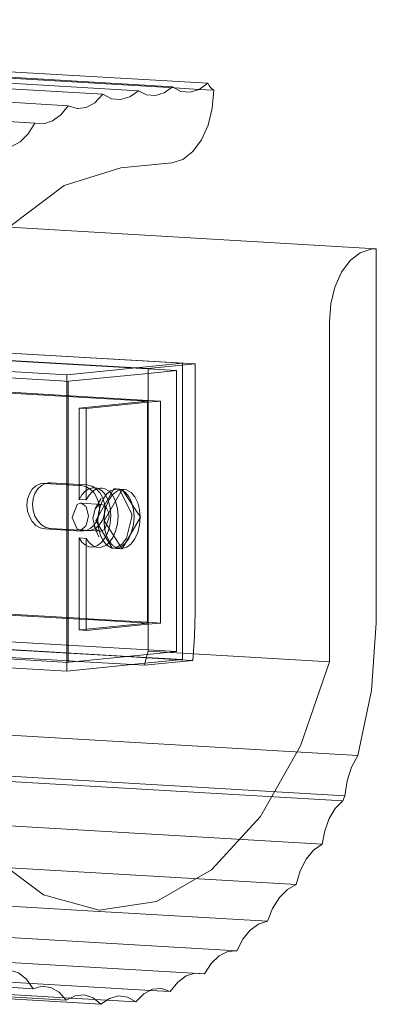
# Model space of a CAD drawing. Header units: millimetres. Extents: x -3409 to -2316, y 303 to 6766.
# Tile 7 of 10: x -2945 to -2898, y 548 to 678. Entities that reach past the tile are written whole.
import ezdxf

# ---------------------------------------------------------------- set-up
doc = ezdxf.new("R2010")
doc.units = ezdxf.units.MM
doc.layers.add('Luminarias', color=7, linetype='Continuous', lineweight=20)

# ---------------------------------------------------------------- blocks, each defined once
blk = doc.blocks.new('63435 - 63420 MILO 280 White wall lamp-595160-00 Isometrico PDF')
at = {"layer": 'Luminarias', "color": 9, "lineweight": 9, "true_color": 0xc0c0c0}
for p, q in [((-7109.27, 669.27), (-7252.12, 677.62)), ((-7123.07, 667.83), (-7265.92, 676.18)), ((-7118.38, 668.29), (-7261.23, 676.64)), ((-7113.92, 668.81), (-7256.77, 677.16)), ((-7127.6, 666.33), (-7270.45, 674.68)), ((-7131.98, 664.05), (-7274.83, 672.4)), ((-7120.67, 658.16), (-7113.98, 658.82)), ((-7135.3, 650.37), (-7087.12, 647.56)), ((-7087.2, 647.55), (-7087.81, 647.49)), ((-7087.12, 598.45), (-7087.12, 647.56)), ((-7093.29, 637.97), (-7093.29, 593.34)), ((-7145.57, 633.48), (-7117.1, 631.82)), ((-7146.09, 632.08), (-7127.79, 631.01)), ((-7127.79, 631.01), (-7118.68, 631.91)), ((-7127.79, 631.01), (-7127.79, 592.12)), ((-7117.1, 631.82), (-7117.1, 594.73)), ((-7120.27, 615.96), (-7121.39, 616.03)), ((-7120.5, 615.96), (-7120.3, 615.96)), ((-7123.27, 614.76), (-7124.06, 613.42)), ((-7124.19, 611.15), (-7123.56, 609.72)), ((-7121.84, 608.24), (-7120.73, 608.18)), ((-7120.53, 608.18), (-7121.11, 608.24)), ((-7093.29, 593.34), (-7117.1, 594.73)), ((-7127.79, 592.12), (-7149.23, 593.37)), ((-7127.79, 592.12), (-7117.52, 593.14)), ((-7117.59, 592.88), (-7119.17, 592.98)), ((-7091.54, 575.07), (-7091.27, 575.75)), ((-7132.22, 550.43), (-7275.07, 558.79)), ((-7127.85, 548.92), (-7270.7, 557.27)), ((-7123.3, 548.38), (-7266.14, 556.73)), ((-7114.19, 550.06), (-7116.81, 550.21)), ((-7118.72, 548.7), (-7122.51, 548.92))]:
    blk.add_line(p, q, dxfattribs=at)
at = {"layer": 'Luminarias', "color": 7, "lineweight": 9, "true_color": 0xfefefe}
for p, q in [((-7113.65, 668.67), (-7251.34, 676.71)), ((-7125.16, 616.55), (-7126.18, 616.61)), ((-7124.12, 616.19), (-7124.46, 616.38)), ((-7123.76, 616.11), (-7124.14, 616.19)), ((-7123.99, 616.09), (-7124.09, 616.17)), ((-7123.9, 616.03), (-7123.97, 616.08)), ((-7122.7, 615.21), (-7122.83, 615.41)), ((-7121.32, 616.02), (-7121, 615.95)), ((-7120.71, 615.94), (-7120.96, 616)), ((-7123.56, 614.01), (-7123.54, 613.88)), ((-7122.86, 614.2), (-7123.1, 614.93)), ((-7124.06, 613.42), (-7123.72, 613.81)), ((-7125.27, 610.57), (-7125.16, 610.57)), ((-7124.86, 610.57), (-7124.59, 610.62)), ((-7123.97, 610.9), (-7123.9, 610.95)), ((-7126.18, 599.06), (-7126.07, 599.05)), ((-7126.06, 599.05), (-7125.25, 599)), ((-7125.23, 599), (-7124.98, 598.99)), ((-7124.96, 598.98), (-7117.26, 598.53)), ((-7117.23, 598.53), (-7117.18, 598.53)), ((-7117.1, 598.53), (-7115.49, 598.43))]:
    blk.add_line(p, q, dxfattribs=at)
at = {"layer": 'Luminarias', "color": 7, "lineweight": 9, "true_color": 0xfbfbfb}
for p, q in [((-7110.4, 668.47), (-7113.65, 668.67)), ((-7113.39, 631.57), (-7145.58, 633.45)), ((-7113.39, 631.57), (-7117.1, 631.2)), ((-7113.39, 594.67), (-7113.39, 631.57)), ((-7117.18, 622.99), (-7117.18, 627.54)), ((-7115.49, 627.56), (-7117.1, 627.65)), ((-7117.1, 627.4), (-7115.49, 627.56)), ((-7115.49, 598.43), (-7115.49, 627.56)), ((-7117.18, 598.41), (-7117.18, 622.96)), ((-7129.92, 616.83), (-7130.22, 616.82)), ((-7126.2, 616.61), (-7129.92, 616.83)), ((-7126.18, 616.49), (-7125.89, 616.48)), ((-7124.37, 616.19), (-7124.88, 616.04)), ((-7124.14, 616.19), (-7124.37, 616.19)), ((-7123.47, 615.58), (-7123.87, 616)), ((-7123.67, 616.08), (-7123.76, 616.11)), ((-7123.11, 614.96), (-7123.46, 615.56)), ((-7123.19, 616.13), (-7122.81, 616.06)), ((-7122.32, 614.45), (-7122.7, 615.21)), ((-7121.39, 616.03), (-7121.32, 616.02)), ((-7120.96, 616), (-7121.09, 616.01)), ((-7121, 615.95), (-7120.84, 615.89)), ((-7120.67, 615.92), (-7120.71, 615.94)), ((-7120.3, 615.96), (-7119.91, 615.89)), ((-7125.91, 614.15), (-7125.26, 613.71)), ((-7125.25, 613.69), (-7124.95, 612.5)), ((-7122.9, 613.89), (-7122.62, 613.64)), ((-7124.95, 612.5), (-7125.26, 611.23)), ((-7123.88, 611.76), (-7124.18, 611.3)), ((-7123.83, 611.87), (-7123.86, 611.79)), ((-7123.59, 612.58), (-7123.82, 611.89)), ((-7125.9, 610.66), (-7126.02, 610.64)), ((-7126.02, 610.62), (-7125.27, 610.57)), ((-7125.27, 611.2), (-7125.87, 610.67)), ((-7125.16, 610.57), (-7124.89, 610.57)), ((-7123.9, 610.71), (-7124.07, 610.92)), ((-7123.42, 610.48), (-7123.87, 610.68)), ((-7123.33, 610.48), (-7123.42, 610.48)), ((-7122.8, 610.75), (-7123.31, 610.48)), ((-7126.18, 609.6), (-7125.81, 609.06)), ((-7125.81, 609.06), (-7125.37, 608.67)), ((-7122.41, 608.82), (-7122.68, 608.62)), ((-7122.27, 608.96), (-7122.39, 608.84)), ((-7122.15, 609.08), (-7122.23, 608.99)), ((-7125.37, 608.67), (-7124.88, 608.45)), ((-7124.87, 608.45), (-7124.6, 608.4)), ((-7124.6, 608.4), (-7124.37, 608.41)), ((-7124.37, 608.41), (-7124.13, 608.45)), ((-7121.58, 608.25), (-7121.61, 608.25)), ((-7121.3, 608.31), (-7121.55, 608.25)), ((-7121.32, 608.23), (-7121.14, 608.26)), ((-7150.13, 600.46), (-7126.18, 599.06)), ((-7126.1, 598.94), (-7126.18, 598.94)), ((-7125.01, 598.87), (-7126.07, 598.93)), ((-7125.19, 597.62), (-7117.18, 598.41)), ((-7117.18, 598.41), (-7124.99, 598.87)), ((-7117.18, 598.53), (-7117.1, 598.53)), ((-7115.49, 598.43), (-7117.1, 598.27)), ((-7126.18, 597.52), (-7125.23, 597.61)), ((-7119.71, 594.05), (-7149.61, 595.79)), ((-7149.6, 595.76), (-7119.94, 594.02)), ((-7127.46, 593.46), (-7149.44, 594.75)), ((-7117.21, 594.3), (-7113.39, 594.67)), ((-7117.1, 594.89), (-7113.39, 594.67)), ((-7126.28, 593.39), (-7127.43, 593.46)), ((-7117.32, 593.87), (-7112.83, 593.61)), ((-7112.6, 593.63), (-7117.31, 593.91)), ((-7127.29, 549.2), (-7261.57, 557.05))]:
    blk.add_line(p, q, dxfattribs=at)
at = {"layer": 'Luminarias', "color": 7, "lineweight": 9, "true_color": 0xefefef}
for p, q in [((-7108.49, 668.36), (-7110.4, 668.47)), ((-7125.25, 666.1), (-7126.33, 665.95)), ((-7110.93, 632.43), (-7145.19, 634.44)), ((-7145.19, 634.42), (-7112.6, 632.52)), ((-7118.68, 631.91), (-7112.6, 632.52)), ((-7110.93, 632.43), (-7117.1, 631.82)), ((-7112.6, 632.52), (-7112.6, 593.63)), ((-7110.93, 599.84), (-7110.93, 632.43)), ((-7128.62, 630.21), (-7146.37, 631.25)), ((-7117.1, 631.2), (-7127.5, 630.16)), ((-7128.13, 630.18), (-7128.59, 630.21)), ((-7127.62, 630.15), (-7128.1, 630.18)), ((-7127.57, 630.16), (-7127.62, 630.15)), ((-7127.62, 593.26), (-7127.62, 630.15)), ((-7147.02, 629.28), (-7117.18, 627.54)), ((-7117.1, 627.65), (-7146.98, 629.4)), ((-7117.18, 627.54), (-7126.18, 626.64)), ((-7125.23, 626.59), (-7117.1, 627.4)), ((-7126.18, 626.64), (-7125.23, 626.59)), ((-7126.18, 614.64), (-7126.18, 626.64)), ((-7125.23, 614.58), (-7125.23, 626.59)), ((-7130.95, 616.75), (-7130.65, 616.76)), ((-7130.65, 616.76), (-7126.2, 616.5)), ((-7123.93, 615.99), (-7123.42, 616.13)), ((-7123.19, 615.78), (-7123.67, 616.08)), ((-7123.42, 616.13), (-7123.19, 616.13)), ((-7122.83, 615.41), (-7123.18, 615.77)), ((-7122.81, 616.06), (-7122.3, 615.78)), ((-7122.21, 614.65), (-7121.72, 615.32)), ((-7121.32, 616.01), (-7121.91, 615.83)), ((-7121.69, 615.35), (-7121.14, 615.77)), ((-7121.09, 616.01), (-7121.32, 616.01)), ((-7121.11, 615.78), (-7120.53, 615.96)), ((-7120.82, 615.88), (-7119.25, 612.75)), ((-7119.88, 615.88), (-7119.34, 615.56)), ((-7119.34, 615.56), (-7118.85, 614.99)), ((-7127.09, 612.29), (-7126.43, 613.97)), ((-7126.43, 613.97), (-7126.02, 614.15)), ((-7126.18, 614.64), (-7125.23, 614.58)), ((-7126.02, 614.15), (-7125.91, 614.15)), ((-7123.21, 613.99), (-7125.91, 614.15)), ((-7125.23, 614.58), (-7124.86, 615.2)), ((-7122.58, 613.81), (-7122.21, 614.65)), ((-7118.85, 614.99), (-7118.47, 614.22)), ((-7118.47, 614.22), (-7118.24, 613.31)), ((-7124.38, 612.13), (-7124.06, 613.42)), ((-7122.9, 611.84), (-7122.82, 612.85)), ((-7122.82, 612.85), (-7122.58, 613.81)), ((-7122.6, 613.61), (-7122.32, 613)), ((-7122.32, 613), (-7122.24, 612.34)), ((-7119.25, 612.74), (-7119.24, 612.37)), ((-7118.24, 613.3), (-7118.16, 612.31)), ((-7126.43, 610.73), (-7127.09, 612.29)), ((-7124.07, 610.92), (-7124.38, 612.13)), ((-7121.84, 608.24), (-7123.99, 611.9)), ((-7122.82, 610.84), (-7122.9, 611.83)), ((-7122.24, 612.34), (-7122.8, 610.75)), ((-7121.07, 612.01), (-7121.13, 611.46)), ((-7121.05, 612.48), (-7121.07, 612.01)), ((-7119.24, 612.37), (-7119.94, 609.55)), ((-7118.16, 612.31), (-7118.24, 611.29)), ((-7125.89, 610.5), (-7130.65, 610.77)), ((-7129.92, 610.85), (-7126.02, 610.62)), ((-7126.02, 610.64), (-7126.43, 610.73)), ((-7126.12, 610.64), (-7123.42, 610.48)), ((-7122.58, 609.92), (-7122.82, 610.84)), ((-7118.47, 610.33), (-7118.85, 609.49)), ((-7118.24, 611.29), (-7118.47, 610.33)), ((-7125.23, 609.54), (-7126.18, 609.6)), ((-7126.18, 597.52), (-7126.18, 609.6)), ((-7124.86, 609), (-7125.23, 609.54)), ((-7125.23, 597.46), (-7125.23, 609.54)), ((-7124.42, 608.61), (-7124.86, 609)), ((-7122.21, 609.16), (-7122.58, 609.92)), ((-7121.72, 608.59), (-7122.21, 609.15)), ((-7120.49, 608.82), (-7121.28, 608.32)), ((-7120.43, 608.89), (-7120.47, 608.84)), ((-7119.94, 609.55), (-7120.43, 608.89)), ((-7123.93, 608.39), (-7124.42, 608.61)), ((-7123.42, 608.35), (-7123.93, 608.39)), ((-7121.61, 608.25), (-7121.84, 608.24)), ((-7121.14, 608.25), (-7121.69, 608.56)), ((-7119.91, 608.38), (-7120.5, 608.19)), ((-7126.18, 598.94), (-7150.12, 600.34)), ((-7125.23, 597.46), (-7126.18, 597.52)), ((-7117.1, 598.27), (-7125.23, 597.46)), ((-7149.76, 596.8), (-7117.1, 594.89)), ((-7149.41, 594.53), (-7127.62, 593.26)), ((-7127.62, 593.26), (-7127.5, 593.27)), ((-7127.45, 593.28), (-7117.21, 594.3)), ((-7119.17, 592.98), (-7126.28, 593.39)), ((-7119.94, 594.02), (-7117.32, 593.87)), ((-7117.31, 593.91), (-7119.71, 594.05)), ((-7117.59, 592.88), (-7111.24, 593.52)), ((-7117.52, 593.14), (-7112.6, 593.63)), ((-7112.83, 593.61), (-7111.24, 593.52)), ((-7089.54, 581.04), (-7146.99, 584.4)), ((-7091.27, 575.75), (-7144.86, 578.88)), ((-7091.54, 575.07), (-7144.54, 578.17)), ((-7094.24, 569.39), (-7141.08, 572.13)), ((-7123.55, 560.58), (-7244.28, 567.64)), ((-7097.66, 564.09), (-7136.02, 566.34)), ((-7105.45, 555.41), (-7248.3, 563.76)), ((-7101.43, 559.29), (-7123.5, 560.58)), ((-7116.81, 550.21), (-7257.04, 558.41)), ((-7109.71, 552.38), (-7137.05, 553.98)), ((-7122.51, 548.92), (-7127.29, 549.2))]:
    blk.add_line(p, q, dxfattribs=at)
at = {"layer": 'Luminarias', "color": 9, "lineweight": 9, "true_color": 0xc0c0c0}
for points in [[(-7118.38, 668.29, 0), (-7119.52, 667.49, 0), (-7120.73, 667.14, 0), (-7121.93, 667.25, 0), (-7123.07, 667.83, 0)], [(-7113.92, 668.81, 0), (-7115, 668.03, 0), (-7116.15, 667.68, 0), (-7117.3, 667.77, 0), (-7118.38, 668.29, 0)], [(-7113.98, 658.82, 0), (-7112.56, 659.27, 0), (-7111.24, 660.3, 0), (-7110.1, 661.84, 0), (-7109.23, 663.79, 0), (-7108.68, 666.02, 0), (-7108.49, 668.36, 0)], [(-7109.27, 669.27, 0), (-7110.4, 668.45, 0), (-7111.6, 668.09, 0), (-7112.79, 668.21, 0), (-7113.92, 668.81, 0)], [(-7108.49, 668.36, 0), (-7108.79, 668.59, 0), (-7109.05, 668.89, 0), (-7109.27, 669.27, 0)], [(-7123.07, 667.83, 0), (-7124.1, 666.73, 0), (-7125.25, 666.1, 0)], [(-7127.6, 666.33, 0), (-7128.56, 665.14, 0), (-7129.65, 664.34, 0), (-7130.82, 663.97, 0), (-7131.98, 664.05, 0)], [(-7126.33, 665.95, 0), (-7126.44, 665.96, 0), (-7127.6, 666.33, 0)], [(-7131.98, 664.05, 0), (-7132.86, 662.63, 0), (-7133.9, 661.58, 0), (-7135.06, 660.97, 0)], [(-7093.29, 593.34, 0), (-7097.06, 582.31, 0), (-7102.34, 573.01, 0), (-7108.79, 566.05, 0), (-7116.01, 561.88, 0), (-7123.52, 560.75, 0), (-7130.85, 562.75, 0), (-7137.53, 567.74, 0), (-7143.13, 575.4, 0), (-7147.29, 585.25, 0), (-7149.74, 596.65, 0), (-7150.33, 608.87, 0), (-7149.03, 621.14, 0), (-7145.9, 632.65, 0), (-7141.16, 642.68, 0), (-7135.1, 650.59, 0), (-7128.13, 655.86, 0), (-7120.67, 658.16, 0)], [(-7087.81, 647.49, 0), (-7089.23, 647.04, 0), (-7090.55, 646.01, 0), (-7091.69, 644.48, 0), (-7092.56, 642.53, 0), (-7093.1, 640.31, 0), (-7093.29, 637.97, 0)], [(-7122.87, 611.83, 0), (-7120.5, 615.96, 0), (-7118.12, 612.31, 0)], [(-7118.12, 612.31, 0), (-7120.5, 608.18, 0), (-7122.87, 611.83, 0)], [(-7089.54, 581.04, 0), (-7087.74, 589.58, 0), (-7087.12, 598.45, 0)], [(-7117.1, 594.73, 0), (-7117.34, 593.81, 0), (-7117.59, 592.88, 0)], [(-7091.27, 575.75, 0), (-7090.97, 577.71, 0), (-7090.38, 579.52, 0), (-7089.54, 581.04, 0)], [(-7094.24, 569.39, 0), (-7093.9, 571.15, 0), (-7093.31, 572.75, 0), (-7092.51, 574.09, 0), (-7091.54, 575.07, 0)], [(-7097.66, 564.09, 0), (-7097.13, 565.89, 0), (-7096.35, 567.44, 0), (-7095.36, 568.63, 0), (-7094.24, 569.39, 0)], [(-7101.43, 559.29, 0), (-7100.75, 560.97, 0), (-7099.86, 562.39, 0), (-7098.81, 563.44, 0), (-7097.66, 564.09, 0)], [(-7105.45, 555.41, 0), (-7104.66, 556.91, 0), (-7103.69, 558.1, 0), (-7102.59, 558.9, 0), (-7101.43, 559.29, 0)], [(-7109.71, 552.38, 0), (-7108.82, 553.73, 0), (-7107.78, 554.72, 0), (-7106.63, 555.29, 0), (-7105.45, 555.41, 0)], [(-7136.48, 552.78, 0), (-7135.29, 552.88, 0), (-7134.14, 552.51, 0), (-7133.09, 551.68, 0), (-7132.22, 550.43, 0)], [(-7114.19, 550.06, 0), (-7113.2, 551.28, 0), (-7112.09, 552.1, 0), (-7110.9, 552.47, 0), (-7109.71, 552.38, 0)], [(-7132.22, 550.43, 0), (-7131.05, 550.74, 0), (-7129.89, 550.58, 0), (-7128.8, 549.96, 0), (-7127.85, 548.92, 0)], [(-7127.85, 548.92, 0), (-7126.69, 549.51, 0), (-7125.49, 549.62, 0), (-7124.34, 549.23, 0), (-7123.3, 548.38, 0)], [(-7123.3, 548.38, 0), (-7122.18, 549.15, 0), (-7121, 549.47, 0), (-7119.82, 549.32, 0), (-7118.72, 548.7, 0)], [(-7118.72, 548.7, 0), (-7117.68, 549.76, 0), (-7116.53, 550.36, 0), (-7115.33, 550.47, 0), (-7114.19, 550.06, 0)]]:
    blk.add_polyline3d(points, dxfattribs=at)
at = {"layer": 'Luminarias', "color": 7, "lineweight": 9, "true_color": 0xefefef}
for points in [[(-7130.65, 616.73, 0), (-7131.11, 616.5, 0), (-7131.6, 616.05, 0), (-7131.98, 615.45, 0), (-7132.22, 614.75, 0), (-7132.3, 613.98, 0), (-7132.22, 613.2, 0), (-7131.98, 612.46, 0), (-7131.6, 611.82, 0), (-7131.11, 611.32, 0), (-7130.53, 610.98, 0), (-7129.92, 610.85, 0)], [(-7131.84, 616.42, 0), (-7131.27, 616.69, 0), (-7130.95, 616.75, 0)], [(-7130.65, 610.77, 0), (-7131.27, 610.91, 0), (-7131.84, 611.24, 0), (-7132.33, 611.75, 0), (-7132.71, 612.39, 0), (-7132.95, 613.13, 0), (-7133.03, 613.9, 0), (-7132.95, 614.67, 0), (-7132.71, 615.38, 0), (-7132.33, 615.98, 0), (-7131.84, 616.42, 0)], [(-7124.86, 615.2, 0), (-7124.42, 615.67, 0), (-7123.96, 615.98, 0)], [(-7124.36, 615.69, 0), (-7124.2, 615.5, 0), (-7123.83, 614.86, 0), (-7123.6, 614.19, 0)], [(-7123.99, 611.9, 0), (-7121.61, 616.02, 0), (-7121.39, 616.03, 0)], [(-7121.94, 615.81, 0), (-7122.51, 615.37, 0), (-7123, 614.7, 0), (-7123.38, 613.86, 0), (-7123.61, 612.9, 0), (-7123.7, 611.88, 0), (-7123.61, 610.88, 0), (-7123.38, 609.97, 0)], [(-7121.11, 608.27, 0), (-7120.71, 608.42, 0), (-7120.14, 608.87, 0), (-7119.64, 609.54, 0), (-7119.27, 610.38, 0), (-7119.03, 611.34, 0), (-7118.95, 612.35, 0), (-7119.03, 613.35, 0), (-7119.27, 614.27, 0), (-7119.64, 615.03, 0), (-7120.14, 615.6, 0), (-7120.66, 615.92, 0)], [(-7122.59, 609.91, 0), (-7122.32, 610.56, 0), (-7122.08, 611.52, 0), (-7122, 612.53, 0), (-7122.08, 613.53, 0), (-7122.31, 614.42, 0)], [(-7121.76, 615.18, 0), (-7121.74, 615.16, 0), (-7121.37, 614.39, 0), (-7121.13, 613.48, 0), (-7121.05, 612.48, 0)], [(-7121.13, 611.46, 0), (-7121.37, 610.5, 0), (-7121.74, 609.66, 0), (-7122.15, 609.08, 0)], [(-7125.2, 610.58, 0), (-7125.27, 610.56, 0), (-7125.89, 610.5, 0)], [(-7124.13, 608.45, 0), (-7123.76, 608.6, 0), (-7123.19, 609.05, 0)], [(-7123.37, 609.95, 0), (-7123, 609.2, 0), (-7122.51, 608.63, 0), (-7121.94, 608.3, 0), (-7121.32, 608.23, 0)], [(-7118.85, 609.49, 0), (-7119.34, 608.82, 0), (-7119.88, 608.39, 0)], [(-7122.72, 608.59, 0), (-7122.81, 608.55, 0), (-7123.42, 608.35, 0)], [(-7111.24, 593.52, 0), (-7111.01, 596.68, 0), (-7110.93, 599.84, 0)]]:
    blk.add_polyline3d(points, dxfattribs=at)
at = {"layer": 'Luminarias', "color": 7, "lineweight": 9, "true_color": 0xfbfbfb}
for points in [[(-7130.22, 616.82, 0), (-7130.53, 616.76, 0), (-7130.65, 616.73, 0)], [(-7124.88, 616.04, 0), (-7125.37, 615.73, 0), (-7125.81, 615.25, 0), (-7126.18, 614.64, 0)], [(-7125.89, 616.48, 0), (-7125.27, 616.34, 0), (-7124.7, 616.01, 0), (-7124.36, 615.69, 0)], [(-7122.3, 615.78, 0), (-7122.23, 615.73, 0), (-7121.79, 615.22, 0)], [(-7123.72, 613.81, 0), (-7123.31, 613.99, 0), (-7122.9, 613.89, 0)], [(-7123.6, 614.19, 0), (-7123.59, 614.13, 0), (-7123.56, 614.01, 0)], [(-7123.54, 613.87, 0), (-7123.51, 613.35, 0), (-7123.59, 612.58, 0)], [(-7124.21, 611.26, 0), (-7124.7, 610.83, 0), (-7125.2, 610.58, 0)], [(-7123.17, 609.07, 0), (-7122.7, 609.71, 0), (-7122.59, 609.91, 0)]]:
    blk.add_polyline3d(points, dxfattribs=at)
at = {"layer": 'Luminarias', "color": 7, "lineweight": 9, "true_color": 0xfefefe}
for points in [[(-7124.47, 616.38, 0), (-7124.54, 616.41, 0), (-7125.12, 616.55, 0)], [(-7122.82, 612.85, 0), (-7122.78, 613.42, 0), (-7122.85, 614.18, 0)], [(-7123.06, 612.03, 0), (-7122.86, 612.65, 0), (-7122.82, 612.84, 0)], [(-7123.88, 610.96, 0), (-7123.47, 611.35, 0), (-7123.1, 611.94, 0), (-7123.07, 612.01, 0)], [(-7124.58, 610.62, 0), (-7124.54, 610.63, 0), (-7124.04, 610.85, 0)]]:
    blk.add_polyline3d(points, dxfattribs=at)

msp = doc.modelspace()

# ---------------------------------------------------------------- block references
at = {"layer": 'Luminarias', "color": 7, "lineweight": 9, "true_color": 0xfbfbfb}
msp.add_blockref('63435 - 63420 MILO 280 White wall lamp-595160-00 Isometrico PDF', (4189.46, 0), dxfattribs=at)

doc.saveas('drawing.dxf')
